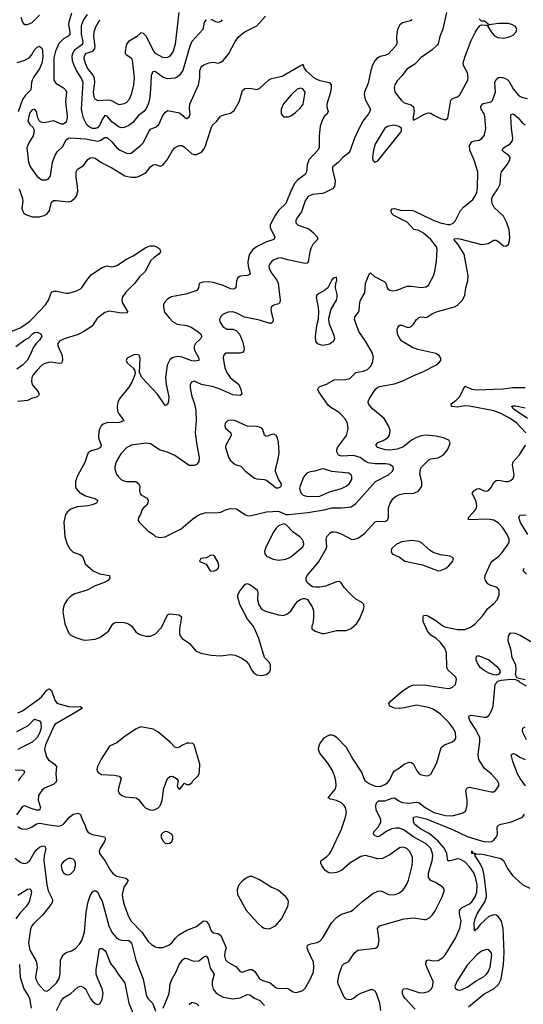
# Model space of a CAD drawing. Header units: inches. Extents: x 1550315 to 1685896, y 510706 to 640504.
# Tile 80 of 256: x 1593867 to 1598035, y 594322 to 602470. Entities that reach past the tile are written whole.
import ezdxf

# ---------------------------------------------------------------- set-up
doc = ezdxf.new("R2010")
doc.units = ezdxf.units.IN
doc.header["$MEASUREMENT"] = 0
doc.layers.add('B5599', color=7, linetype='Continuous')
doc.layers.add('B5690', color=7, linetype='Continuous')

msp = doc.modelspace()

# ---------------------------------------------------------------- linework, layer by layer
at = {"layer": 'B5599', "color": 5}
for points, elevation in [([(1593726.4, 600000), (1593763.1, 599923.1), (1593790, 599895.3), (1593810, 599896), (1593870, 599920.5), (1593910, 599943.3), (1593950, 599974.6), (1593974.4, 600000)], 580), ([(1594511.5, 600000), (1594505.1, 599994.9), (1594466, 599934), (1594398, 599890), (1594350, 599865.3), (1594233.7, 599830), (1594196.9, 599810), (1594183.2, 599790), (1594181.7, 599770), (1594218.1, 599690), (1594219.8, 599650), (1594211.7, 599628.3), (1594190, 599625), (1594130, 599636.9), (1594105.9, 599634.1), (1594070, 599621.8), (1594050, 599609.8), (1594010.2, 599570), (1593977.8, 599530), (1593968.3, 599510), (1593963.8, 599476.2), (1593970.2, 599450), (1594018.9, 599390), (1594028, 599370), (1594021.3, 599358.7), (1594012.2, 599350), (1593964.6, 599335.4), (1593930, 599318.6), (1593848.5, 599310)], 580), ([(1595107.7, 600000), (1595130, 599973.4), (1595170, 599950.2), (1595250, 599939.7), (1595285.2, 599925.2), (1595340.7, 599890), (1595363.2, 599870), (1595373.4, 599850), (1595363.6, 599830), (1595322, 599790), (1595311.4, 599768.6), (1595310.2, 599750), (1595315.5, 599730), (1595350.2, 599670), (1595350.2, 599649.8), (1595316.8, 599643.2), (1595290, 599645.9), (1595210, 599676.1), (1595170, 599681.5), (1595127.8, 599672.2), (1595110, 599656.3), (1595100.3, 599639.7), (1595088.5, 599610), (1595073.9, 599510), (1595078.1, 599450), (1595101.1, 599350), (1595098.3, 599310), (1595090, 599285.2), (1595070, 599278), (1595006.6, 599370), (1594878.4, 599510), (1594859, 599550), (1594864.8, 599664.8), (1594854.3, 599694.3), (1594830, 599699.6), (1594810, 599695.1), (1594756, 599670), (1594746.8, 599650), (1594754.8, 599630), (1594805.2, 599585.2), (1594818, 599570), (1594822.8, 599550), (1594820.7, 599530), (1594795.8, 599470), (1594770.3, 599430), (1594690.3, 599330), (1594677.8, 599302.2), (1594672.4, 599270), (1594676.5, 599230), (1594687.3, 599207.3), (1594717.6, 599170), (1594727.3, 599150), (1594690, 599137.6), (1594587.6, 599132.4), (1594558, 599122), (1594541.6, 599110), (1594523.8, 599076.2), (1594518.5, 599030), (1594519.1, 599010), (1594541.3, 598950), (1594535.2, 598930), (1594510, 598915.1), (1594456.8, 598903.2), (1594434.5, 598885.5), (1594421.3, 598858.7), (1594409.1, 598810), (1594344, 598696), (1594328.4, 598650), (1594329.3, 598610), (1594335.2, 598590), (1594359.5, 598559.5), (1594410, 598530.2), (1594488.4, 598508.4), (1594514, 598490), (1594502, 598470), (1594465.7, 598454.3), (1594432.8, 598447.2), (1594341, 598439), (1594290, 598420.3), (1594261.9, 598398.1), (1594245.6, 598374.4), (1594231.2, 598311.2), (1594241.3, 598190), (1594258.3, 598130), (1594280.3, 598090), (1594310, 598064.2), (1594364.2, 598044.2), (1594387.3, 598030), (1594407.2, 597967.2), (1594476, 597910), (1594530, 597883), (1594611.1, 597871.1), (1594611.3, 597850), (1594598.8, 597830), (1594559.1, 597810), (1594490, 597783.5), (1594424, 597750), (1594321.7, 597718.3), (1594290, 597700.3), (1594260.3, 597670), (1594241.3, 597638.7), (1594229, 597610), (1594223.2, 597570), (1594241.3, 597470), (1594273.5, 597393.5), (1594290, 597377.6), (1594330, 597357.4), (1594390, 597336.5), (1594410, 597334.9), (1594490, 597342), (1594530, 597356.5), (1594602.4, 597410), (1594638, 597470), (1594650, 597479.3), (1594670, 597484.4), (1594730, 597480.3), (1594767.3, 597470), (1594794, 597450), (1594825.5, 597405.5), (1594850, 597388.4), (1594870, 597378.4), (1594910, 597368), (1594950, 597367.7), (1594990, 597387.7), (1595040.1, 597439.9), (1595090, 597544), (1595110, 597553), (1595185.5, 597545.5), (1595207.1, 597527.1), (1595189, 597430), (1595188, 597390), (1595194.3, 597370), (1595210.4, 597350), (1595270.4, 597310), (1595325.7, 597245.7), (1595366.6, 597226.6), (1595450, 597210.2), (1595530, 597204.9), (1595610, 597216.5), (1595651.2, 597211.2), (1595705.8, 597185.8), (1595740.9, 597160.9), (1595759, 597139), (1595790, 597080.7), (1595804.5, 597064.5), (1595830, 597048.8), (1595870, 597041.7), (1595910, 597052.2), (1595931.5, 597070), (1595942, 597090), (1595943.1, 597130), (1595930, 597154.7), (1595891.8, 597191.8), (1595844.7, 597350), (1595810.3, 597430.3), (1595795.9, 597455.9), (1595752.7, 597510), (1595689.3, 597630), (1595672.3, 597690), (1595672.3, 597710), (1595690, 597746), (1595711.9, 597768.1), (1595730, 597796), (1595750, 597802.8), (1595770, 597795.5), (1595832.4, 597752.4), (1595837.1, 597730), (1595834.4, 597670), (1595847, 597627), (1595870.1, 597590.1), (1595910, 597571.1), (1596010, 597544.9), (1596050, 597539.6), (1596078, 597550), (1596110, 597575.5), (1596150, 597635.5), (1596170, 597657.1), (1596190, 597670.4), (1596210, 597679.3), (1596230, 597679.1), (1596250, 597670.7), (1596286.4, 597610), (1596297.2, 597577.2), (1596298.9, 597521.1), (1596292.4, 597470), (1596284.4, 597450), (1596285.3, 597430), (1596311.8, 597408.2), (1596369.7, 597390.3), (1596389.8, 597390.2), (1596490, 597415.4), (1596570, 597414.9), (1596610, 597431.8), (1596654, 597470), (1596679.7, 597510), (1596711.3, 597590), (1596717.6, 597610), (1596715.1, 597630), (1596696, 597650), (1596650, 597674.3), (1596609.8, 597709.8), (1596551.1, 597770), (1596528.2, 597808.2), (1596510, 597819.6), (1596490, 597817.4), (1596398.2, 597781.8), (1596350, 597773.1), (1596312.3, 597772.3), (1596290, 597776.9), (1596270, 597789.5), (1596249.7, 597809.7), (1596238.7, 597830), (1596236.9, 597850), (1596246.3, 597870), (1596338.6, 597981.4), (1596403.5, 598090), (1596408.7, 598110), (1596404.1, 598170), (1596408.3, 598191.7), (1596437.5, 598222.5), (1596450, 598230.2), (1596470, 598232.1), (1596490, 598229.2), (1596532, 598212), (1596610, 598170.3), (1596632.1, 598167.9), (1596670, 598182.6), (1596721, 598219), (1596810, 598314.6), (1596830, 598320.3), (1596890, 598316.4), (1596910, 598328), (1596918.3, 598350), (1596920.3, 598430), (1596934, 598470), (1596955, 598505), (1596976.1, 598523.9), (1597010, 598539.2), (1597050, 598547.6), (1597130, 598550.2), (1597170, 598570.4), (1597194.5, 598610), (1597193.7, 598646.3), (1597178.2, 598710), (1597182.9, 598750), (1597192.8, 598767.2), (1597253.1, 598826.9), (1597270, 598834.5), (1597330, 598844.3), (1597374.8, 598870), (1597407.3, 598910), (1597425.2, 598950), (1597428.9, 598968.9), (1597418, 598990), (1597373.2, 599010), (1597310, 599022.9), (1597230, 599031.4), (1597190, 599025.7), (1597144.9, 599010), (1597110, 598990.7), (1597044.5, 598935.5), (1596990, 598914.7), (1596930, 598908.1), (1596891.5, 598911.5), (1596831.3, 598930), (1596814.3, 598950), (1596831.8, 598970), (1596873.8, 598986.2), (1596912.1, 599010), (1596927.3, 599030), (1596933.3, 599070), (1596918.9, 599110), (1596883.5, 599170), (1596787.3, 599250), (1596752.7, 599290), (1596749.5, 599310), (1596758.7, 599330), (1596810, 599410.2), (1596830, 599428.4), (1596845.9, 599434.1), (1596970, 599456.2), (1597038.5, 599481.5), (1597130, 599526), (1597210, 599558), (1597309.5, 599610), (1597336.9, 599630), (1597351.2, 599650), (1597351.2, 599670), (1597337.4, 599690), (1597310, 599706.4), (1597161.3, 599741.3), (1597116.5, 599756.5), (1597030, 599809.7), (1597010, 599833.6), (1596993.5, 599870), (1596991.2, 599908.8), (1596996.4, 599923.6), (1597010, 599941.6), (1597030, 599942.4), (1597070, 599924.4), (1597090, 599923.8), (1597110, 599933.4), (1597126.6, 599950), (1597151.9, 599988.1), (1597164.7, 600000)], 620), ([(1595524.7, 600000), (1595521.3, 599990), (1595523.7, 599970), (1595547.2, 599930), (1595581, 599910), (1595630, 599907.6), (1595657.8, 599897.8), (1595686.4, 599866.4), (1595710.8, 599810.8), (1595723.2, 599750), (1595721.7, 599730), (1595710, 599715.1), (1595690, 599709.8), (1595570, 599711.1), (1595552.4, 599690), (1595550.3, 599670), (1595564.3, 599590), (1595581.1, 599550), (1595609.6, 599509.6), (1595679, 599450), (1595696.5, 599410), (1595705.5, 599370), (1595690, 599360.5), (1595630, 599366.6), (1595530, 599410.8), (1595470, 599431.6), (1595372.1, 599452.1), (1595310, 599477.6), (1595288, 599470), (1595278.4, 599450), (1595276.4, 599423.6), (1595290, 599351), (1595312.6, 599290), (1595323.1, 599236.9), (1595327.4, 599150), (1595319.6, 599050), (1595332.1, 598950), (1595353.3, 598846.7), (1595350.4, 598810), (1595330, 598789.5), (1595310, 598780.9), (1595270, 598780.9), (1595150, 598862.9), (1595090, 598889.6), (1595030, 598908), (1594950, 598959.3), (1594910, 598964.1), (1594791.3, 598948.7), (1594754.4, 598930), (1594704.2, 598875.8), (1594666, 598810), (1594652.7, 598770), (1594652.7, 598750), (1594667.6, 598710), (1594680.9, 598690), (1594710, 598662.4), (1594730, 598652.4), (1594750, 598649.3), (1594827.5, 598647.5), (1594852.2, 598630), (1594860.3, 598610), (1594859.5, 598570), (1594863.8, 598550), (1594875.8, 598535.8), (1594922, 598510), (1594930.3, 598490), (1594928.5, 598470), (1594915.8, 598450), (1594890.4, 598429.6), (1594878, 598410), (1594866, 598374), (1594850.7, 598350), (1594846.7, 598326.7), (1594857.3, 598310), (1594930, 598238), (1594974, 598210), (1594990, 598194), (1595030, 598183.8), (1595070.6, 598190.6), (1595204.4, 598255.6), (1595300.5, 598339.5), (1595335.2, 598364.8), (1595362, 598378), (1595410.3, 598390.3), (1595490, 598388.5), (1595530, 598394), (1595570, 598414), (1595610, 598424.9), (1595660.7, 598420.7), (1595730, 598374.4), (1595750, 598366.7), (1595770, 598365.3), (1595910, 598397), (1596010, 598401.3), (1596070, 598376.3), (1596095.2, 598375.2), (1596251.2, 598391.2), (1596386.4, 598413.6), (1596450, 598431.1), (1596530.8, 598429.2), (1596610, 598438.9), (1596650, 598465.3), (1596812.8, 598647.2), (1596917.9, 598702.1), (1596949.7, 598730), (1596959.7, 598750), (1596957.6, 598770), (1596929.8, 598789.8), (1596894.2, 598794.2), (1596810, 598794.3), (1596750, 598803.7), (1596730, 598813.1), (1596685.8, 598845.8), (1596630, 598863.1), (1596530, 598856.8), (1596505.6, 598865.6), (1596492.5, 598892.5), (1596490.8, 598910), (1596496.2, 598930), (1596570.7, 599030), (1596585.2, 599085.2), (1596579.3, 599130), (1596557.6, 599170), (1596519.2, 599210), (1596490, 599233.3), (1596440.8, 599260.8), (1596420.2, 599280.2), (1596343.5, 599390), (1596335.1, 599410), (1596338.3, 599421.7), (1596350, 599435.3), (1596406.6, 599453.4), (1596469.2, 599490), (1596567.3, 599492.7), (1596598.3, 599501.7), (1596649.1, 599550.9), (1596710, 599561.6), (1596744, 599576), (1596770, 599599.5), (1596787.3, 599630), (1596794.3, 599674.3), (1596786.6, 599710), (1596728.6, 599810), (1596673.8, 599890), (1596638.5, 599990), (1596639.1, 600000)], 640), ([(1595962.4, 600000), (1595965.3, 599990), (1595963, 599970), (1595950, 599958.4), (1595930, 599958), (1595850, 599983.8), (1595769.7, 600000)], 640), ([(1596337.9, 600000), (1596337.3, 599990), (1596323.8, 599936.2), (1596313.4, 599850), (1596315.5, 599810), (1596330, 599790.7), (1596370, 599777.3), (1596410, 599780.7), (1596430, 599787.7), (1596465.2, 599810), (1596474, 599830), (1596470, 599855.3), (1596429.6, 599950), (1596424.2, 599990), (1596426.6, 600000)], 660), ([(1593836, 599764), (1593910, 599819.7), (1593941.7, 599838.3), (1593973.3, 599870), (1593990, 599880.2), (1594010, 599884.6), (1594040.7, 599870), (1594048.5, 599850), (1594030, 599817.6), (1594001.6, 599790), (1593980.5, 599759.5), (1593951.8, 599690), (1593928.4, 599650), (1593890.2, 599610), (1593842.4, 599577.6)], 560), ([(1598056.4, 599050), (1597982, 599130), (1597927.2, 599170), (1597850, 599212.1), (1597790, 599232.1), (1597590, 599271.9), (1597550, 599274.6), (1597490, 599264.3), (1597448.2, 599268.2), (1597440.9, 599270), (1597439.1, 599290), (1597478.7, 599321.3), (1597508.3, 599351.7), (1597550, 599435.9), (1597610, 599411.3), (1597650, 599406.4), (1597866.3, 599413.7), (1597947, 599427), (1598030, 599424.9), (1598050, 599426.7)], 580), ([(1598070, 599169.1), (1597951.5, 599250), (1597944.6, 599264.6), (1597936, 599270), (1597950, 599275.6), (1597970, 599275.6), (1598050, 599258.6)], 560), ([(1593850, 595794.4), (1593870, 595778.7), (1593891.7, 595771.7), (1593930, 595774.3), (1593970, 595791.5), (1594006.1, 595813.9), (1594030, 595820.6), (1594110, 595805.6), (1594190, 595796.9), (1594210, 595800.2), (1594230, 595811.6), (1594279.1, 595870), (1594310, 595894.9), (1594350, 595904.6), (1594370, 595892.7), (1594382.3, 595850), (1594405.2, 595810), (1594417.6, 595770), (1594430.2, 595750), (1594450, 595734.2), (1594470, 595726), (1594568.9, 595708.9), (1594576, 595690), (1594569.1, 595670), (1594531.5, 595610), (1594524, 595590), (1594527.6, 595570), (1594570.8, 595510.8), (1594616.9, 595430), (1594640.1, 595400.1), (1594670, 595382.2), (1594744.9, 595364.9), (1594763.6, 595350), (1594756.6, 595330), (1594729.4, 595290), (1594714.8, 595230), (1594719.8, 595190), (1594735.2, 595135.2), (1594768.1, 595048.1), (1594790.2, 595010), (1594878.1, 594918.1), (1594930, 594842.6), (1594956.7, 594816.7), (1594990, 594797), (1595010, 594791.8), (1595050, 594791.7), (1595102, 594810), (1595125.7, 594830), (1595154.8, 594870), (1595183.8, 594896.2), (1595250, 594935.8), (1595330, 594966.3), (1595387.6, 595012.4), (1595410, 595010.2), (1595427.9, 594987.9), (1595450, 594929.2), (1595470, 594912.7), (1595510, 594906.4), (1595531.3, 594891.3), (1595575, 594790), (1595563.9, 594750), (1595561.9, 594721.9), (1595570.1, 594690.1), (1595588.1, 594670), (1595655.7, 594635.7), (1595690, 594594.4), (1595706.9, 594586.9), (1595770, 594610.1), (1595790.7, 594610.7), (1595814, 594594), (1595852.2, 594532.2), (1595877.6, 594517.6), (1595939.4, 594499.4), (1595990, 594459), (1596010, 594452.6), (1596074.7, 594454.7), (1596090.2, 594450.2), (1596130, 594424.9), (1596150, 594419.5), (1596175.6, 594424.4), (1596210, 594435.5), (1596230, 594454), (1596270, 594527.3), (1596297.6, 594590), (1596301.4, 594630), (1596297.4, 594670), (1596250.8, 594770), (1596246.2, 594790), (1596249.8, 594810.2), (1596277.6, 594822.4), (1596330, 594832.6), (1596350, 594843.1), (1596371.8, 594868.2), (1596450, 594997.6), (1596490, 595040.4), (1596530, 595068.2), (1596610, 595093.7), (1596630, 595105.3), (1596705.6, 595174.4), (1596790, 595238.9), (1596830, 595257.6), (1596850, 595259.3), (1596870, 595254.9), (1596918, 595230), (1596970, 595228.8), (1597010, 595244.2), (1597040.5, 595270), (1597068.3, 595310), (1597085.1, 595350), (1597114.8, 595470), (1597118.8, 595510), (1597116.4, 595536.4), (1597105.1, 595570), (1597092.1, 595590), (1597071.1, 595610), (1597050, 595620.4), (1597030, 595622.3), (1597010, 595616.4), (1596930, 595558.5), (1596870, 595527.1), (1596830, 595524.4), (1596730, 595551.8), (1596690, 595543.7), (1596600.2, 595490), (1596530, 595428.7), (1596490, 595412), (1596450, 595407.3), (1596425.2, 595410), (1596396.2, 595430), (1596368, 595470), (1596358.4, 595490), (1596358, 595510), (1596410, 595545.2), (1596432, 595568), (1596445.5, 595590), (1596529.8, 595770), (1596563.9, 595870), (1596572.3, 595910), (1596562.7, 595950), (1596550.5, 595970.5), (1596530, 595988.5), (1596490, 596007.9), (1596438.3, 596018.3), (1596420.9, 596030), (1596478.7, 596101.3), (1596485.4, 596130), (1596483.9, 596170), (1596473.3, 596213.3), (1596455.4, 596255.4), (1596416.1, 596316.1), (1596350, 596399.3), (1596340.5, 596430), (1596341.6, 596450), (1596350, 596478), (1596390, 596530.8), (1596430, 596550.8), (1596450, 596553), (1596470, 596546), (1596490, 596532.7), (1596570, 596450.3), (1596625, 596350), (1596697.4, 596237.4), (1596715, 596190), (1596727.3, 596170), (1596758.3, 596150), (1596810, 596128), (1596850, 596122.7), (1596890, 596140.2), (1596910, 596154.7), (1596930, 596178.9), (1596951.8, 596230), (1596970, 596254.9), (1597010, 596277.3), (1597050, 596308.9), (1597090, 596325.3), (1597110, 596322.4), (1597125.5, 596310), (1597153.5, 596253.5), (1597170, 596234), (1597184.7, 596224.7), (1597230, 596212.7), (1597250, 596214.9), (1597270, 596225.5), (1597319.6, 596320.4), (1597353.6, 596446.4), (1597381.2, 596470), (1597450, 596493.4), (1597469.3, 596510), (1597475.8, 596524.2), (1597472.6, 596570), (1597451.1, 596610), (1597422, 596650), (1597350, 596723.8), (1597290, 596764.4), (1597250, 596778.2), (1597150, 596796.8), (1597050, 596775.1), (1597010, 596769.8), (1596970, 596771.3), (1596929.7, 596789.7), (1596920.9, 596810), (1596935.1, 596830), (1597030, 596911.5), (1597090, 596952.4), (1597130, 596966.7), (1597230, 596962), (1597410, 596936), (1597430, 596936.5), (1597450, 596945.3), (1597472.3, 596967.7), (1597483.1, 597010), (1597475.8, 597030), (1597411.5, 597090), (1597400.5, 597110), (1597398.7, 597230), (1597386.5, 597270), (1597350, 597315.5), (1597310.9, 597350.9), (1597270, 597376.5), (1597243.1, 597410), (1597207, 597490), (1597207.3, 597532.7), (1597210, 597538), (1597230, 597542), (1597250, 597534.9), (1597310, 597497), (1597359.2, 597459.2), (1597386.5, 597446.5), (1597490, 597422.8), (1597550, 597422.1), (1597598.5, 597441.5), (1597632.3, 597467.7), (1597700.8, 597539.2), (1597741.6, 597598.4), (1597790, 597637.3), (1597817.4, 597670), (1597834.6, 597710), (1597834.8, 597750), (1597817.6, 597770), (1597766.8, 597786.8), (1597742.2, 597802.2), (1597722.4, 597830), (1597716.8, 597850), (1597718.6, 597870), (1597765.5, 597974.5), (1597778.2, 597990), (1597831, 598029), (1597859.6, 598060.4), (1597909.8, 598130), (1597917.2, 598150), (1597916.8, 598170), (1597901.6, 598210), (1597865.8, 598265.8), (1597830, 598302.4), (1597790, 598328.1), (1597737.4, 598337.4), (1597581.2, 598330), (1597581.5, 598350), (1597636, 598410), (1597647.7, 598430), (1597651.1, 598448.9), (1597643.2, 598490), (1597612.6, 598550), (1597624.7, 598570), (1597650, 598587.6), (1597670, 598590.3), (1597710, 598571.7), (1597730, 598567.6), (1597746, 598574), (1597764.9, 598595.1), (1597790, 598640.4), (1597810, 598655.6), (1597830, 598658.5), (1597890, 598648.2), (1597910, 598649.2), (1597930, 598656), (1597947.8, 598670), (1597957.3, 598690), (1597957.8, 598702.2), (1597945.5, 598785.5), (1597949.8, 598810), (1598003.7, 598870), (1598054, 598950)], 580), ([(1598070.9, 598210), (1598012.8, 598310), (1597998.4, 598350), (1598005.2, 598370), (1598026.7, 598373.3), (1598058.8, 598370)], 560), ([(1598060.4, 597880.4), (1598033.2, 597910), (1598042.7, 597930)], 560), ([(1598050, 597006), (1597998, 597018), (1597984, 597024), (1597969.1, 597049.1), (1597975.1, 597090), (1597973.6, 597130), (1597942, 597190), (1597934.3, 597250), (1597909.6, 597330.4), (1597911.9, 597368.1), (1597930, 597396), (1597966.6, 597393.4), (1598010, 597376.5), (1598130, 597304.2)], 560), ([(1596855.6, 594270), (1596846.9, 594330), (1596821, 594410), (1596809.8, 594429.8), (1596790, 594441.7), (1596770, 594442.3), (1596686.8, 594410), (1596663.1, 594396.9), (1596630, 594369.4), (1596610, 594360.9), (1596590, 594359.5), (1596570, 594364.5), (1596550, 594385.2), (1596503.6, 594490), (1596500.5, 594510), (1596510, 594571.3), (1596536.2, 594643.8), (1596550, 594656.3), (1596590, 594674.8), (1596633.9, 594746.1), (1596665.2, 594770), (1596812.5, 594787.5), (1596826.3, 594793.7), (1596834.8, 594805.2), (1596841.6, 594850), (1596827.8, 594950), (1596843.7, 594970), (1597050, 595027.7), (1597130, 595036), (1597217, 595023), (1597230, 595024), (1597260.1, 595039.9), (1597281, 595059), (1597305.6, 595094.4), (1597363.5, 595210), (1597382.7, 595270), (1597369.3, 595290), (1597308.9, 595328.9), (1597270, 595347), (1597251.5, 595370), (1597250.4, 595410), (1597281.6, 595510), (1597285.6, 595550), (1597283.4, 595570), (1597269.1, 595610), (1597230.6, 595650), (1597130, 595704.3), (1597050, 595761.4), (1597010, 595778.1), (1596979.7, 595780.3), (1596946, 595774), (1596906.2, 595753.8), (1596850, 595715.6), (1596830, 595708.7), (1596810, 595715.6), (1596794, 595730), (1596797.6, 595750), (1596832.7, 595787.3), (1596854.6, 595830), (1596856.1, 595850), (1596816.5, 595930), (1596814.8, 595965.2), (1596819.1, 595990), (1596835.9, 596004.1), (1596890, 596005), (1596950, 596028.7), (1596970, 596030.2), (1597004.1, 596004.1), (1597031.4, 595991.4), (1597090, 595986.2), (1597150, 595995.3), (1597170, 595992.9), (1597221.8, 595950), (1597293.1, 595910), (1597390, 595884.3), (1597450, 595881.3), (1597534.9, 595905.1), (1597558, 595922), (1597570.9, 595970), (1597569.8, 596010), (1597558.3, 596090), (1597570, 596112), (1597590, 596118), (1597770, 596079.1), (1597790, 596080.7), (1597807.2, 596092.8), (1597831.8, 596130), (1597831.5, 596150), (1597821.6, 596170), (1597767.6, 596230), (1597710, 596276.2), (1597666.2, 596346.2), (1597662.3, 596390), (1597675.8, 596490), (1597674.5, 596530), (1597638.8, 596598.8), (1597592.5, 596670), (1597584, 596696), (1597587.6, 596710), (1597606.4, 596713.6), (1597710, 596697.5), (1597730, 596699.2), (1597750, 596712), (1597770.5, 596749.5), (1597784.6, 596790), (1597802, 596970), (1597824.4, 596995.6), (1597855.3, 597004.7), (1597931.1, 597011.1), (1597968.4, 597008.4), (1597997.3, 596997.3), (1598001, 596990), (1598058, 596958)], 560), ([(1593850, 596734), (1593890, 596750.2), (1594029.1, 596850), (1594050.6, 596870), (1594090, 596920.2), (1594110, 596932.2), (1594130, 596918.7), (1594157.6, 596837.6), (1594170, 596819.2), (1594183.1, 596810), (1594270, 596786.9), (1594310, 596783.7), (1594367, 596787), (1594378.7, 596778.7), (1594383.1, 596770), (1594161.1, 596638.9), (1594150, 596623.9), (1594080.8, 596470), (1594072.7, 596430), (1594087.3, 596370), (1594103.9, 596343.9), (1594154.6, 596310), (1594171.3, 596290), (1594164.8, 596230), (1594171.1, 596170), (1594163.6, 596156.4), (1594150, 596144.4), (1594072.2, 596110), (1594050, 596089.7), (1594021.3, 596050), (1594019.2, 596010), (1594038.8, 595950), (1594030.6, 595929.4), (1594006.9, 595926.9), (1593961.3, 595941.3), (1593910, 595965), (1593890, 595958.7), (1593840.3, 595890)], 580), ([(1593842.1, 596577.9), (1593934.8, 596625.2), (1593990, 596682), (1594030, 596667.7), (1594041.3, 596650), (1594044.2, 596610), (1594033.8, 596570), (1594010.6, 596530), (1593970, 596489.9), (1593875.1, 596444.9), (1593851.1, 596428.9)], 560), ([(1598062.2, 596510), (1598031.2, 596570), (1598026.9, 596590), (1598032.1, 596607.9), (1598050, 596617.3)], 540), ([(1598051.8, 596130), (1598008.8, 596190), (1597987.7, 596230), (1597946.9, 596330), (1597933.2, 596386.8), (1597950, 596398), (1597970, 596391.8), (1598007.1, 596367.1), (1598050, 596346.5)], 540), ([(1593830, 596261.6), (1593890, 596258), (1593907.3, 596250), (1593901.3, 596230), (1593870, 596195.4), (1593855.1, 596170)], 560), ([(1597140.3, 594280.3), (1597056.9, 594370), (1597044.2, 594390), (1597035.6, 594410), (1597034.5, 594430), (1597038.9, 594441.1), (1597045.2, 594450), (1597070, 594452.1), (1597170, 594420.6), (1597210, 594416.8), (1597250, 594428), (1597275.4, 594450), (1597286.8, 594473.2), (1597288.7, 594510), (1597235.3, 594630), (1597228.8, 594651.2), (1597230, 594676), (1597235.9, 594684.1), (1597250, 594688.5), (1597290, 594680.2), (1597330, 594683.2), (1597370, 594709.3), (1597390, 594733.4), (1597472.9, 594870), (1597510, 594952.4), (1597520.8, 595010), (1597505.8, 595070), (1597505.9, 595094.1), (1597514.8, 595110), (1597530, 595122.7), (1597590, 595152.4), (1597610, 595168.7), (1597637.3, 595210), (1597649.9, 595250), (1597651.7, 595310), (1597642.7, 595362.7), (1597624.1, 595410), (1597590, 595458.8), (1597550, 595500.5), (1597510, 595523.2), (1597490, 595526.4), (1597430, 595507.6), (1597409.9, 595509.9), (1597403.2, 595570), (1597382.1, 595610), (1597331.1, 595671.1), (1597290, 595708.9), (1597254.3, 595734.3), (1597186, 595770), (1597136.9, 595810), (1597127.3, 595830), (1597125.2, 595870), (1597150, 595875.3), (1597230, 595855.7), (1597450, 595768.8), (1597571.5, 595710), (1597670, 595678.7), (1597710.6, 595669.4), (1597750, 595666.4), (1597770.5, 595669.5), (1597790, 595681.3), (1597812.3, 595707.7), (1597820.3, 595730), (1597819.7, 595790), (1597833.8, 595806.2), (1597850, 595813.6), (1597929.9, 595830.1), (1598028.6, 595871.4), (1598045.2, 595894.8)], 540), ([(1593830, 595530.3), (1593870, 595497.6), (1593889.1, 595489.1), (1593910, 595487.2), (1593928.5, 595491.5), (1593950, 595512), (1593985, 595575), (1594010, 595605.8), (1594030, 595622.4), (1594050, 595631.4), (1594071.7, 595631.7), (1594082, 595610), (1594068.8, 595551.2), (1594067.7, 595512.3), (1594090.1, 595310), (1594101.6, 595261.6), (1594138.8, 595190), (1594137.8, 595170), (1594128.3, 595150), (1594058.7, 595061.3), (1593982.6, 594990), (1593967.6, 594970), (1593957.4, 594942.6), (1593939, 594830), (1593950.2, 594770), (1593998.6, 594690), (1594006.2, 594670), (1594010.2, 594630), (1593998, 594550), (1594000.2, 594530), (1594019.6, 594490), (1594070, 594435.8), (1594090, 594430.4), (1594110, 594441.7), (1594170, 594499.6), (1594190.9, 594529.1), (1594200.2, 594570), (1594204.8, 594690), (1594225.7, 594730), (1594250, 594750.2), (1594294.5, 594765.5), (1594330, 594787), (1594361.4, 594818.6), (1594381.4, 594850), (1594402.6, 594917.4), (1594415.4, 595084.6), (1594432.1, 595170), (1594450, 595220.3), (1594470, 595251.7), (1594490, 595263.1), (1594512.9, 595250), (1594529.3, 595209.3), (1594550, 595174), (1594605, 594970), (1594632.5, 594912.5), (1594670, 594870.2), (1594690, 594858.4), (1594710, 594851.8), (1594770, 594850.2), (1594791.1, 594831.1), (1594827.3, 594687.3), (1594887.6, 594530), (1594917, 594390), (1594930, 594368), (1594967.2, 594327.2), (1594990, 594264.9)], 560), ([(1597580.2, 594299.8), (1597710, 594408.9), (1597789.9, 594450.1), (1597830, 594485.5), (1597850.9, 594530), (1597871.8, 594650), (1597877.3, 594750), (1597868.2, 594948.2), (1597853, 595010), (1597830, 595045.3), (1597810, 595058), (1597790, 595061.7), (1597750, 595048.4), (1597678, 594982), (1597650, 594942.4), (1597639.8, 594940.2), (1597629.7, 594929.7), (1597627.9, 594992.1), (1597635.3, 595030), (1597654.3, 595070), (1597717.5, 595170), (1597729, 595210), (1597729.1, 595230), (1597711.1, 595391.1), (1597699.4, 595439.4), (1597680.2, 595480.2), (1597635.1, 595550), (1597637.2, 595557.2), (1597627.8, 595567.8), (1597609.7, 595570), (1597609.4, 595589.3)], 520), ([(1597606, 595590), (1597609.4, 595589.3)], 520), ([(1597609.4, 595589.3), (1597611.1, 595588.9), (1597611.1, 595571.1), (1597625.6, 595574.4), (1597638, 595570), (1597642.8, 595562.8), (1597674, 595566), (1597710, 595562.2), (1597850, 595529), (1597870.7, 595510.7), (1597905, 595445), (1597946.3, 595386.3), (1598030, 595310.1), (1598090, 595284.1)], 520), ([(1593850, 595223.8), (1593930, 595274.4), (1593950, 595276.5), (1593958.4, 595270), (1593963.6, 595250), (1593944.9, 595170), (1593919.6, 595130), (1593870, 595078), (1593834.8, 595030)], 540), ([(1594170.4, 594269.6), (1594210, 594348.9), (1594230, 594375.9), (1594291.1, 594410), (1594350, 594467), (1594370, 594472), (1594390, 594467), (1594410.2, 594450.2), (1594450, 594373), (1594470, 594346.7), (1594490, 594328.7), (1594510, 594321.3), (1594530, 594326), (1594550, 594360.7), (1594556.8, 594410), (1594549.8, 594450), (1594507, 594547), (1594500.7, 594570), (1594498.6, 594610), (1594514.7, 594690), (1594524.1, 594770), (1594530, 594782.4), (1594550, 594784.6), (1594570, 594767.6), (1594581.5, 594750), (1594619.3, 594659.3), (1594655.1, 594615.1), (1594681.3, 594570), (1594721, 594521), (1594735.7, 594495.7), (1594769.5, 594330), (1594804.1, 594250)], 540), ([(1595054.7, 594290), (1595104.2, 594410), (1595110.8, 594490), (1595128.5, 594531.5), (1595162.7, 594590), (1595186.8, 594650), (1595210, 594687), (1595230, 594702.6), (1595250, 594700.3), (1595290, 594683.1), (1595310, 594679.5), (1595350, 594681.6), (1595390, 594714.4), (1595410, 594723), (1595422.7, 594702.7), (1595442, 594622), (1595475, 594570), (1595458.3, 594510), (1595459.3, 594479.3), (1595467, 594447), (1595494.6, 594410), (1595550, 594381.7), (1595630, 594367), (1595690, 594374.8), (1595750, 594403.2), (1595770, 594400.2), (1595810, 594373.4), (1595853.3, 594353.3), (1595892.2, 594312.2)], 560), ([(1593863.8, 594650), (1593870, 594547), (1593901.2, 594450), (1593939.5, 594390), (1593947.6, 594370), (1593962.8, 594290)], 540), ([(1595270, 594319.3), (1595290, 594338.9), (1595329.1, 594329.1), (1595348.7, 594310)], 540)]:
    msp.add_lwpolyline(points, dxfattribs=dict(at, elevation=elevation))
for points, elevation in [([(1595610, 599156.9), (1595586.8, 599150), (1595568.2, 599130), (1595564.9, 599110), (1595570.6, 599090), (1595613.4, 599050), (1595616.4, 599030), (1595573.4, 598950), (1595569.2, 598930), (1595594.7, 598850), (1595610, 598821.3), (1595650, 598788.5), (1595695.8, 598775.8), (1595734.6, 598734.6), (1595810, 598676.4), (1595830, 598670.4), (1595890, 598666), (1595910, 598658), (1595990, 598595.5), (1596010, 598595.5), (1596030, 598606.4), (1596033.6, 598630), (1596007.9, 598667.9), (1595983.7, 598730), (1595984.5, 598750), (1596006.6, 598833.4), (1596013.5, 598886.5), (1596008.2, 598970), (1596000.5, 599010), (1595990, 599029.3), (1595970, 599040.7), (1595950, 599037.6), (1595910, 599021.6), (1595903.3, 599023.3), (1595892, 599032), (1595878.9, 599078.9), (1595869.5, 599089.5), (1595850, 599098), (1595824.5, 599104.5), (1595750, 599106.6), (1595648.3, 599151.7)], 660), ([(1596370, 598753.2), (1596310, 598734.2), (1596270, 598728.6), (1596242.9, 598717.1), (1596216.1, 598683.9), (1596186.9, 598613.1), (1596183.6, 598590), (1596193.6, 598553.6), (1596213.9, 598533.9), (1596250, 598522.7), (1596350, 598527), (1596430, 598562.3), (1596530, 598589.4), (1596568.3, 598610), (1596592.4, 598630), (1596616.2, 598663.8), (1596616.8, 598690), (1596610, 598701.6), (1596590, 598715.9), (1596450, 598729.9), (1596390, 598751)], 660), ([(1596050, 598297), (1596010, 598280.5), (1595990, 598262.4), (1595970, 598234.7), (1595905.4, 598110), (1595894, 598070), (1595896.5, 598050), (1595910.2, 598030.2), (1595964.7, 598004.7), (1596010, 597995.9), (1596070, 598006.5), (1596101, 598019), (1596124.9, 598035.1), (1596210, 598108.2), (1596218.4, 598130), (1596214.5, 598150), (1596203.6, 598170), (1596185.1, 598190), (1596129.8, 598229.8), (1596070, 598292.7)], 640), ([(1597110, 598159.8), (1597030, 598148.3), (1596985.5, 598130), (1596944.4, 598090), (1596940.5, 598070), (1596948.9, 598048.9), (1597010, 598021.3), (1597054, 597990), (1597199.7, 597959.7), (1597330, 597910.2), (1597350, 597911.4), (1597390, 597928.1), (1597418.3, 597950), (1597451.5, 597990), (1597457, 598010), (1597450, 598019.3), (1597428.7, 598030), (1597350, 598042.2), (1597290, 598060.8), (1597260.8, 598080.8), (1597190, 598144.4), (1597170, 598152.9)], 620), ([(1595450, 598038), (1595410, 598017.2), (1595366, 598010), (1595356, 597990), (1595362, 597982), (1595410, 597964.7), (1595442.8, 597910), (1595470, 597906.4), (1595490, 597914), (1595509.2, 597930), (1595516, 597950), (1595510, 597978), (1595479, 598030), (1595470, 598036)], 640), ([(1597810, 597044.7), (1597790, 597046.9), (1597750, 597060.7), (1597710, 597083.5), (1597678, 597110), (1597653, 597150), (1597646, 597170), (1597644.5, 597190), (1597650, 597204.7), (1597670, 597206), (1597750, 597171.8), (1597816, 597116), (1597838, 597090), (1597843.8, 597070), (1597828.9, 597051.1)], 560), ([(1594870, 596618.5), (1594830, 596601), (1594727.7, 596532.3), (1594670, 596486.8), (1594610, 596456.9), (1594540.7, 596350), (1594509.2, 596290), (1594505.5, 596265.5), (1594508, 596250), (1594517.8, 596237.8), (1594544, 596224), (1594650, 596217.5), (1594690.4, 596210), (1594706, 596190), (1594683.2, 596110), (1594682.2, 596090), (1594690, 596068.9), (1594710.8, 596050.8), (1594739, 596039), (1594830, 596030.9), (1594854, 596014), (1594890, 595964.2), (1594910, 595944.2), (1594947.7, 595930), (1594970, 595929.5), (1595010, 595943.8), (1595032.7, 595970), (1595045, 596010), (1595058.6, 596110), (1595090, 596190.4), (1595110, 596207), (1595130, 596208.5), (1595164.9, 596190), (1595177.3, 596170), (1595171.3, 596130), (1595178, 596110), (1595190, 596098), (1595229.4, 596150.6), (1595250, 596141), (1595270, 596141), (1595290, 596154.8), (1595299.5, 596170), (1595341.3, 596210), (1595352.1, 596230), (1595356, 596250), (1595357.4, 596310), (1595310, 596468), (1595299, 596479), (1595270, 596484), (1595250, 596482), (1595213.7, 596466.3), (1595190, 596449), (1595170, 596444), (1595150, 596449.2), (1595111.1, 596491.1), (1595010, 596577.6), (1594970, 596598)], 620), ([(1595070, 595750.7), (1595050, 595740.5), (1595040.3, 595730), (1595035.8, 595710), (1595050, 595674), (1595070, 595656.4), (1595090, 595652.4), (1595110, 595656.4), (1595127, 595670), (1595135.1, 595690), (1595133.7, 595710), (1595125.1, 595730), (1595090, 595749.7)], 620), ([(1594290, 595529.6), (1594270, 595527.6), (1594234, 595510), (1594217.6, 595490), (1594209.1, 595470), (1594215.4, 595435.4), (1594230, 595410.6), (1594250, 595397.1), (1594270, 595392.7), (1594290, 595400.4), (1594317.6, 595430), (1594329.6, 595470), (1594329.6, 595490), (1594322, 595510), (1594310, 595522)], 580), ([(1595770, 595379.5), (1595750, 595372), (1595710, 595343.6), (1595681.1, 595310), (1595665.2, 595270), (1595670.2, 595230), (1595740.7, 595100.7), (1595835.6, 594995.6), (1595866.6, 594966.6), (1595890, 594952.6), (1595930, 594947.1), (1595950, 594953.2), (1595986.2, 594973.8), (1596033.8, 595030), (1596084.8, 595130), (1596092.4, 595170), (1596085.1, 595190), (1596069.7, 595210), (1596004.8, 595264.8), (1595947.3, 595290), (1595850, 595351.6), (1595790, 595378.4)], 620), ([(1597730, 594775.1), (1597690, 594760.9), (1597651.5, 594730), (1597570, 594645.4), (1597484, 594510), (1597468.5, 594470), (1597472.7, 594452.7), (1597490, 594440.5), (1597510, 594439.5), (1597530, 594444.6), (1597570, 594462.7), (1597645, 594515), (1597706.6, 594550), (1597729.9, 594570.1), (1597744.5, 594590), (1597761.1, 594630), (1597774.4, 594730), (1597770, 594751.5), (1597750, 594771.1)], 540)]:
    msp.add_lwpolyline(points, close=True, dxfattribs=dict(at, elevation=elevation))
at = {"layer": 'B5690', "color": 5}
for points, elevation in [([(1593877.1, 602490), (1593890.6, 602450), (1593898, 602438), (1593910, 602430.6), (1593930, 602430.4), (1593970, 602445.7), (1594030, 602506.3)], 640), ([(1594295.6, 602524.4), (1594272.3, 602450), (1594270.7, 602430), (1594281.6, 602370), (1594280.7, 602350), (1594266.9, 602333.1), (1594230, 602310.6), (1594190, 602272.3), (1594162.7, 602210), (1594150, 602154), (1594150.4, 601970), (1594165.7, 601945.7), (1594230, 601906.7), (1594246.7, 601890), (1594253.6, 601870), (1594246.4, 601790), (1594259.7, 601670), (1594257.2, 601642.8), (1594250, 601622.7), (1594230, 601605.1), (1594210, 601605.6), (1594150, 601633), (1594070, 601615.6), (1594050, 601618.4), (1594029.3, 601630), (1594018, 601658), (1594006.6, 601710), (1593990, 601729.3), (1593970, 601722.9), (1593958.4, 601710), (1593950, 601698), (1593941.3, 601670), (1593934.9, 601630), (1593950, 601602.4), (1593977.5, 601577.5), (1593986.3, 601550), (1593978, 601510), (1593941.3, 601450), (1593926.2, 601410), (1593940.2, 601290), (1593956.9, 601250), (1594010, 601173.1), (1594050, 601145.2), (1594084.4, 601144.4), (1594102.7, 601150), (1594121.5, 601178.6), (1594138.9, 601290), (1594158.9, 601350), (1594180, 601380), (1594222, 601418), (1594250, 601474.9), (1594269.8, 601490.2), (1594287.2, 601492.8), (1594410, 601485.1), (1594510, 601464.2), (1594531.3, 601468.7), (1594570, 601495.6), (1594590, 601495.2), (1594630, 601458), (1594670, 601410.2), (1594693.1, 601393.1), (1594750, 601366), (1594770, 601362), (1594790, 601364.6), (1594870, 601431.5), (1594890, 601454.3), (1594935.8, 601544.2), (1594950, 601564), (1594995.8, 601584.2), (1595017.7, 601602.3), (1595050, 601676.4), (1595070, 601702), (1595090, 601717.1), (1595190, 601699), (1595217.6, 601677.6), (1595230, 601661.6), (1595250, 601653), (1595270, 601664.9), (1595277.6, 601690), (1595273, 601733), (1595275.8, 601770), (1595347.3, 601930), (1595357.3, 601990), (1595357.2, 602050), (1595370, 602083.8), (1595390, 602097), (1595433, 602113), (1595470, 602118), (1595510, 602110.6), (1595530, 602117.1), (1595550, 602132.4), (1595594.7, 602185.3), (1595649.8, 602290.2), (1595681.6, 602330), (1595731.1, 602368.9), (1595830, 602418.4), (1595901.7, 602498.3)], 640), ([(1595409.6, 602470), (1595394.3, 602450), (1595382, 602390), (1595291, 602289), (1595274.7, 602250), (1595216.8, 602050), (1595189.9, 602010.1), (1595170, 601994.9), (1595150, 601987.1), (1595090, 601981), (1595050, 601994), (1594990, 602037.5), (1594970, 602040.3), (1594964.8, 602035.2), (1594954, 602006), (1594950.5, 601890.5), (1594940.2, 601810), (1594930.4, 601769.6), (1594910.6, 601730), (1594894.6, 601710), (1594847.1, 601672.9), (1594802.2, 601617.8), (1594770, 601593), (1594730, 601576.3), (1594710, 601575), (1594690, 601580.5), (1594630, 601623.7), (1594590, 601672.7), (1594570, 601677.5), (1594550, 601644.4), (1594530, 601596.8), (1594510, 601575.7), (1594490, 601568.5), (1594469.7, 601569.7), (1594441.9, 601581.9), (1594421, 601601), (1594395.1, 601655.1), (1594377.8, 601730), (1594392.1, 601950), (1594376, 601990), (1594337.5, 602050), (1594317.8, 602090), (1594304.8, 602130), (1594301.8, 602170), (1594305.7, 602190), (1594320.8, 602219.2), (1594388.7, 602271.3), (1594391, 602290), (1594379.1, 602350), (1594378.9, 602421.1), (1594394.2, 602465.9), (1594427, 602513)], 660), ([(1595185, 602530), (1595153.7, 602266.3), (1595136.2, 602210), (1595110, 602168.9), (1595090, 602156.9), (1595070, 602154.2), (1595050, 602157.8), (1594990, 602191.4), (1594970, 602216.5), (1594916.5, 602330), (1594890, 602356.5), (1594870, 602361.3), (1594833.2, 602326.8), (1594766.6, 602290), (1594752.3, 602270), (1594747, 602253), (1594738.7, 602210), (1594740.5, 602190), (1594750, 602178.7), (1594790, 602155.1), (1594798.4, 602138.4), (1594813.5, 601990), (1594807.5, 601930), (1594789.9, 601850.1), (1594772.9, 601810), (1594750, 601785.8), (1594730, 601773.6), (1594690, 601765.5), (1594621.2, 601801.2), (1594590, 601804.4), (1594517.4, 601797.4), (1594491, 601811), (1594483, 601830), (1594478.3, 601870), (1594488.6, 601950), (1594486.3, 601986.3), (1594473.9, 602010), (1594429.1, 602070), (1594410, 602107.9), (1594400.7, 602150), (1594402, 602170), (1594414.9, 602190), (1594471.7, 602208.3), (1594489.5, 602230), (1594492.1, 602250), (1594479.1, 602330), (1594481.8, 602370), (1594497.2, 602410), (1594528.6, 602470)], 680), ([(1597398, 602530), (1597369.3, 602390.7), (1597345.2, 602330), (1597329.3, 602270.7), (1597321, 602259), (1597279.1, 602220.9), (1597190, 602158.3), (1597137.4, 602102.6), (1597070, 602061.1), (1597031.8, 602008.2), (1596990, 601965.1), (1596970.3, 601930), (1596966, 601910), (1596971.8, 601870), (1597024, 601804), (1597050, 601782.3), (1597106.2, 601766.2), (1597126.8, 601750), (1597130.7, 601710), (1597121, 601650), (1597130, 601638), (1597199.3, 601680.7), (1597230, 601694.4), (1597250, 601698), (1597270, 601697.3), (1597290, 601682), (1597350, 601651.3), (1597390, 601642), (1597410, 601654), (1597434.9, 601805.1), (1597450, 601818), (1597490, 601831.4), (1597510, 601847.7), (1597575, 601970), (1597578, 601990), (1597571.6, 602030), (1597539.7, 602090), (1597538, 602110), (1597550, 602158.8), (1597603.6, 602296.4), (1597635.5, 602364.5), (1597659.6, 602400.4), (1597679, 602421), (1597690, 602426), (1597724.7, 602424.7), (1597739.6, 602419.6), (1597768, 602370), (1597797.2, 602337.2), (1597823.6, 602323.6), (1597870, 602318), (1597910, 602324.2), (1597950, 602343.1), (1597976, 602370), (1597981, 602390), (1597970, 602414.3), (1597941.2, 602430), (1597910, 602438.3), (1597830, 602438.9), (1597751.6, 602428.4), (1597742, 602422), (1597746, 602430), (1597726, 602450), (1597710, 602458), (1597690, 602458), (1597670, 602478)], 660), ([(1595542, 602470), (1595530, 602455.8), (1595510, 602447.7), (1595490, 602451.5), (1595450, 602471.4)], 660), ([(1597114.9, 602470), (1597099.9, 602460.1), (1597035.3, 602444.7), (1597013.3, 602426.7), (1596994.4, 602390), (1596984.9, 602330), (1596987, 602270), (1596976.4, 602250), (1596915.1, 602184.9), (1596890, 602173.5), (1596850, 602164.4), (1596823.8, 602150), (1596804.9, 602130), (1596785.9, 602094.1), (1596771.5, 602050), (1596750, 601944), (1596721.3, 601870), (1596717.6, 601850), (1596726.7, 601810), (1596768.8, 601730), (1596764.9, 601710), (1596754, 601690), (1596706, 601630), (1596683.6, 601590), (1596638.3, 601490), (1596599.3, 601380.7), (1596590.9, 601369.1), (1596542.4, 601330), (1596506.5, 601290), (1596456.5, 601250), (1596455.8, 601230), (1596476.7, 601136.7), (1596473.4, 601090), (1596454.4, 601070), (1596390, 601036.8), (1596370, 601030.8), (1596290, 601023.5), (1596254.2, 601005.8), (1596228.2, 600970), (1596199.8, 600880.2), (1596162.4, 600830), (1596153, 600810), (1596153.4, 600790), (1596170.7, 600770), (1596259.7, 600739.7), (1596295.8, 600710), (1596330.4, 600670), (1596330.4, 600650), (1596291.7, 600610), (1596277.8, 600582.2), (1596268.1, 600550), (1596255.3, 600464.7), (1596246, 600454), (1596228.8, 600451.2), (1596082.3, 600482.3), (1596030, 600498), (1596010, 600496.9), (1595970, 600481.3), (1595950, 600467.3), (1595935.8, 600450), (1595928.9, 600430), (1595930.4, 600410), (1595952.2, 600370), (1595995.3, 600315.3), (1596006.3, 600290), (1596021.5, 600150), (1596019.5, 600130), (1596010, 600118.4), (1595970, 600107.6), (1595948.8, 600090), (1595944.6, 600070), (1595947.1, 600052.9), (1595962.4, 600000)], 640), ([(1593844.8, 602115.2), (1593910, 602134.9), (1593944.5, 602155.5), (1593964.5, 602175.5), (1593990, 602219.5), (1594010, 602243.1), (1594030, 602250.4), (1594050, 602234.8), (1594055.5, 602215.5), (1594057.4, 602157.4), (1594050.7, 602110), (1594030, 602063.5), (1593983.7, 601996.3), (1593970.6, 601970), (1593963.8, 601950), (1593959.2, 601890), (1593913.9, 601846.1), (1593890.9, 601810), (1593853.9, 601706.1)], 620), ([(1593862.5, 601070), (1593888.5, 600990), (1593891.2, 600968.8), (1593885.2, 600910), (1593888.8, 600890), (1593901.6, 600870), (1593917.3, 600857.3), (1593970, 600837.7), (1594030, 600838), (1594070, 600849.1), (1594090, 600861.5), (1594112.5, 600890), (1594130, 600959.3), (1594146.9, 600973.1), (1594170, 600974.5), (1594270, 600963.6), (1594291.5, 600968.5), (1594319.7, 600990), (1594335.4, 601010), (1594347.7, 601050), (1594346.2, 601090), (1594334.3, 601165.7), (1594335.1, 601210), (1594346.4, 601233.6), (1594395.7, 601264.3), (1594430, 601312), (1594450, 601327.4), (1594470, 601330.2), (1594490, 601324), (1594545.4, 601285.4), (1594630, 601242.6), (1594737.1, 601177.1), (1594790, 601166.4), (1594830, 601167.2), (1594850, 601172.3), (1594910, 601201.5), (1594948.4, 601251.6), (1594970, 601267.4), (1594990, 601270.4), (1595030, 601258.7), (1595050, 601264.6), (1595087.6, 601310), (1595130, 601388.4), (1595150, 601410.3), (1595170, 601421.1), (1595190, 601428.4), (1595210, 601428.4), (1595230, 601415.8), (1595290, 601361.1), (1595310, 601353.4), (1595330, 601353.4), (1595370, 601374.9), (1595390, 601397.6), (1595401.3, 601418.7), (1595450, 601570.8), (1595462.9, 601597.1), (1595499.3, 601630), (1595529.6, 601670.4), (1595556.9, 601683.1), (1595610, 601695.3), (1595641.8, 601718.2), (1595682, 601790), (1595710, 601882.8), (1595730, 601900.5), (1595770, 601903.8), (1595830, 601893.4), (1595850, 601899.1), (1595930, 601973.4), (1595950, 601982), (1596037.7, 602002.3), (1596190, 602090.8), (1596204.7, 602095.3), (1596210, 602102), (1596220.7, 602070), (1596235.8, 602050), (1596306.3, 601986.3), (1596350, 601967.7), (1596430.4, 601950), (1596445.5, 601930), (1596445.4, 601910), (1596439.4, 601870), (1596408.6, 601770), (1596408.5, 601748.5), (1596420.3, 601710), (1596410.4, 601690), (1596390, 601671.2), (1596375.9, 601650), (1596353.7, 601590), (1596344.8, 601510), (1596344.6, 601410), (1596333.4, 601390), (1596259.1, 601310), (1596244.9, 601270), (1596240.2, 601210), (1596230.3, 601190), (1596170, 601143.8), (1596144, 601116), (1596116.7, 601063.3), (1596070.2, 600950), (1596008.7, 600890), (1595980.5, 600850), (1595947.1, 600790), (1595939.8, 600770), (1595939.4, 600750), (1595978.8, 600670), (1595970.4, 600650), (1595909, 600631), (1595827.2, 600590), (1595794.6, 600565.4), (1595769.5, 600530.5), (1595759.8, 600500.2), (1595755.9, 600464.1), (1595758.1, 600430), (1595774.4, 600370), (1595770, 600360.7), (1595750, 600353.3), (1595692.3, 600347.7), (1595670.4, 600330), (1595662.2, 600310), (1595654.3, 600250), (1595639.6, 600240.4), (1595610, 600241.5), (1595550, 600269.8), (1595470, 600295.5), (1595430, 600300.8), (1595381.5, 600298.5), (1595353, 600287), (1595347.2, 600250), (1595331.9, 600228.1), (1595242.6, 600197.4), (1595123, 600177), (1595090, 600158), (1595064.9, 600130), (1595057, 600110), (1595056.5, 600090), (1595065.7, 600050), (1595107.7, 600000)], 620), ([(1596639.1, 600000), (1596639.7, 600010), (1596670.8, 600049.2), (1596676.1, 600063.9), (1596681.5, 600130), (1596687.3, 600150), (1596724.2, 600210), (1596728.2, 600290), (1596761.2, 600370), (1596770, 600375.5), (1596803.4, 600343.4), (1596883.5, 600303.5), (1596897.4, 600290), (1596910, 600244.9), (1596930, 600230.4), (1596950, 600227.2), (1596990, 600232), (1597070, 600263.6), (1597110, 600264.4), (1597190, 600252.4), (1597230, 600258), (1597250, 600273.4), (1597291.1, 600350), (1597303.5, 600390), (1597315.6, 600470), (1597322.3, 600570), (1597315.3, 600590), (1597268.2, 600650), (1597210, 600703.2), (1597170, 600726), (1597130, 600733.1), (1597073.6, 600793.6), (1596963.5, 600850), (1596945.1, 600870), (1596942.4, 600890), (1596950, 600904), (1596970, 600908.7), (1597030, 600891.5), (1597110, 600892.7), (1597130, 600888.2), (1597289.8, 600810.2), (1597350, 600787.7), (1597410, 600774.2), (1597430, 600774.2), (1597455.1, 600784.9), (1597470, 600801.6), (1597515.1, 600890), (1597540.5, 600919.5), (1597617.1, 600982.9), (1597634.4, 601005.6), (1597650, 601042), (1597654.9, 601074.9), (1597658.9, 601210), (1597628.5, 601308.5), (1597590.9, 601390), (1597588.5, 601430), (1597610, 601459.5), (1597630, 601467.6), (1597670, 601474), (1597692, 601488), (1597709.8, 601510.2), (1597717.7, 601530), (1597724.4, 601570), (1597715.3, 601670), (1597711.6, 601691.6), (1597686.6, 601730), (1597682.3, 601750), (1597691.8, 601768.2), (1597703.5, 601776.5), (1597770, 601789.2), (1597780.1, 601799.9), (1597804.8, 601870), (1597800.3, 601950), (1597810, 601975.8), (1597829, 601991), (1597850, 601993.2), (1597870.7, 601990), (1597898, 601978), (1597917.6, 601957.6), (1597950, 601897.1), (1597990, 601850.4), (1598010, 601834.4), (1598030, 601825.7), (1598070, 601818.7)], 640), ([(1597164.7, 600000), (1597170, 600004.9), (1597190, 600012), (1597233.6, 600006.4), (1597282.5, 600037.5), (1597324.1, 600055.9), (1597465.6, 600094.4), (1597490, 600108.4), (1597531.1, 600150), (1597550.9, 600190), (1597558.2, 600250), (1597576.8, 600310), (1597579.8, 600350), (1597544.8, 600530), (1597491.9, 600611.9), (1597459.6, 600650), (1597465, 600655), (1597490, 600659.3), (1597510, 600656.6), (1597690, 600610.3), (1597743, 600617), (1597790, 600646.4), (1597810, 600645.3), (1597832.6, 600632.6), (1597870, 600598), (1597890, 600596.3), (1597911.4, 600608.6), (1597921.2, 600638.8), (1597922.4, 600670), (1597916.4, 600730), (1597897.6, 600790), (1597870, 600844.2), (1597794.8, 600914.8), (1597777.5, 600950), (1597773.2, 600970), (1597774.2, 600990), (1597782, 601010), (1597825.1, 601070), (1597844.2, 601110), (1597848.7, 601190), (1597855.4, 601210), (1597904.9, 601275.1), (1597923.5, 601310), (1597925.1, 601330), (1597911.2, 601350), (1597879.1, 601370), (1597861.1, 601390), (1597869.7, 601410), (1597930, 601446.4), (1597946.5, 601470), (1597948.4, 601490), (1597935.8, 601570), (1597931.8, 601668.2), (1597934.9, 601685.1), (1597950, 601690.9), (1597990, 601660.1), (1598030, 601612), (1598050, 601598.8)], 620), ([(1593974.4, 600000), (1594079.9, 600110), (1594105.7, 600150), (1594130, 600215.8), (1594150, 600224.4), (1594170, 600224.1), (1594250, 600205.9), (1594270, 600206.3), (1594330, 600222.9), (1594370, 600243.9), (1594383.9, 600256.1), (1594430, 600324.9), (1594460.1, 600359.9), (1594550, 600418.4), (1594590, 600432.7), (1594630, 600424.9), (1594670, 600435.2), (1594750, 600489.4), (1594805.3, 600514.7), (1594910, 600584.9), (1594930, 600593.7), (1594950, 600599.5), (1594977.3, 600597.3), (1594993.7, 600593.7), (1595018.7, 600578.7), (1595027.3, 600570), (1595032.7, 600550), (1595019.1, 600530), (1594978.9, 600501.1), (1594950, 600473.3), (1594909.2, 600390), (1594858.6, 600341.4), (1594818.3, 600290), (1594745.8, 600214.2), (1594714.8, 600170), (1594710.8, 600150), (1594715.9, 600130), (1594762.4, 600050), (1594757.3, 600042.7), (1594710, 600042), (1594610, 600057.1), (1594570, 600046.1), (1594511.5, 600000)], 580), ([(1596426.6, 600000), (1596444.8, 600075.2), (1596489.6, 600150), (1596494.7, 600170), (1596495.4, 600195.4), (1596479.3, 600250), (1596484, 600290), (1596492.7, 600312.7), (1596490, 600338), (1596462, 600330), (1596450, 600318), (1596416, 600250), (1596390.4, 600229.6), (1596338.4, 600201.6), (1596326.8, 600190), (1596320.5, 600170), (1596337.1, 600090), (1596340.5, 600050), (1596337.9, 600000)], 660), ([(1595769.7, 600000), (1595728.3, 600008.3), (1595662.5, 600042.5), (1595630, 600052.3), (1595591.5, 600048.5), (1595570, 600041.3), (1595547.3, 600030), (1595528.2, 600010), (1595524.7, 600000)], 640)]:
    msp.add_lwpolyline(points, dxfattribs=dict(at, elevation=elevation))
for points, elevation in [([(1596190, 601904), (1596164.5, 601895.5), (1596112.8, 601847.2), (1596050, 601773.2), (1596030.7, 601730), (1596030.7, 601690.7), (1596050, 601666), (1596090, 601664.9), (1596110, 601673.4), (1596150, 601703), (1596190, 601740.5), (1596212.8, 601770), (1596229.2, 601870), (1596210, 601899)], 620), ([(1596970, 601596.4), (1596930, 601592.1), (1596910, 601585.4), (1596890, 601571.1), (1596875.6, 601550), (1596810, 601440.7), (1596794.7, 601390), (1596787.9, 601330), (1596790, 601307.3), (1596810, 601290.5), (1596830, 601302), (1597020.7, 601539.3), (1597026.6, 601550), (1597026, 601570), (1597006.3, 601586.3)], 660)]:
    msp.add_lwpolyline(points, close=True, dxfattribs=dict(at, elevation=elevation))

doc.saveas('drawing.dxf')
